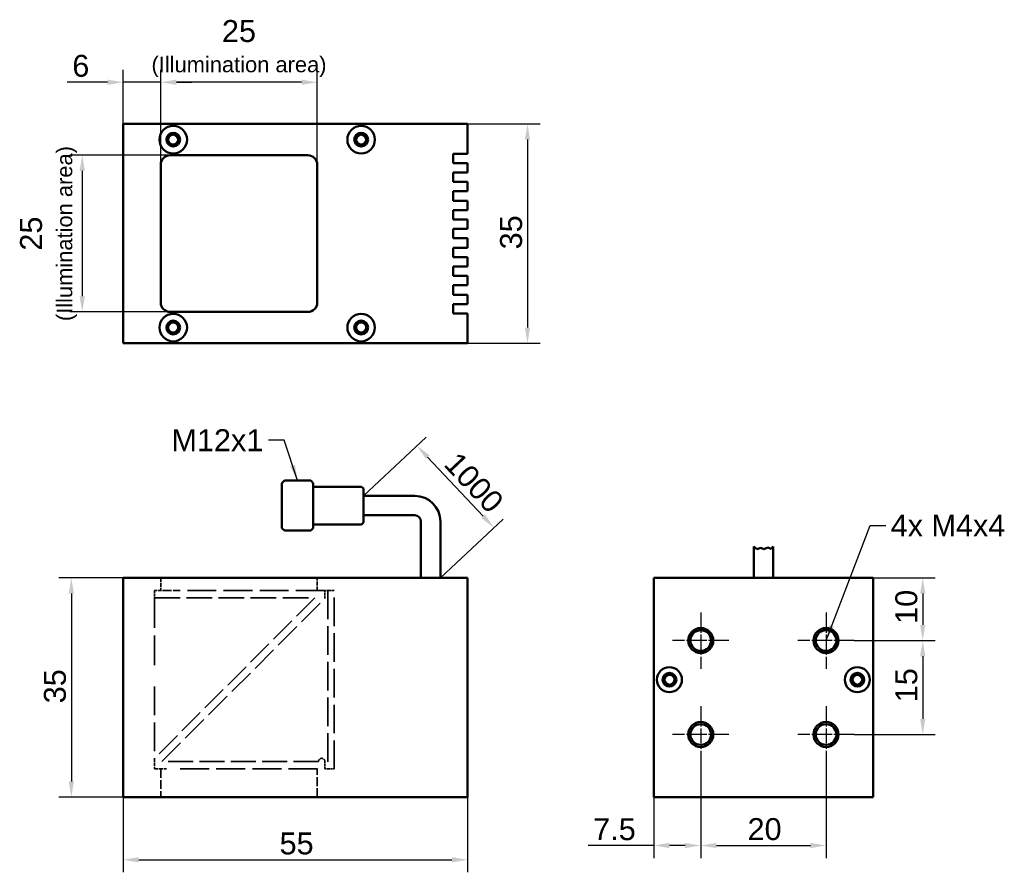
# Paper-space layout 'Blatt_1' of a CAD drawing. Header units: millimetres. Extents: x 7 to 165, y 19 to 155.
import ezdxf

# ---------------------------------------------------------------- set-up
doc = ezdxf.new("R2010")
doc.units = ezdxf.units.MM
doc.linetypes.add('CHAIN', pattern=[0.3543, 0.2362, -0.0295, 0.0591, -0.0295])
doc.linetypes.add('DASHED', pattern=[0.2067, 0.1654, -0.0413])
for name, color, linetype, lineweight in [('Bemaßungen(DIN)', 179, 'Continuous', 25), ('Mittelpunktmarkierung(DIN)', 179, 'Continuous', 25), ('Sichtbare Kanten(DIN)', 179, 'Continuous', 50), ('Skizziergeometrie(DIN)', 179, 'Continuous', 50), ('Symbole(DIN)', 179, 'Continuous', 25), ('Verdeckte Kanten(DIN)', 179, 'DASHED', 35)]:
    doc.layers.add(name, color=color, linetype=linetype, lineweight=lineweight)
doc.styles.add('STANDARD-BSI~0', font='arial.ttf')
doc.dimstyles.new('Katalogzeichnungen', dxfattribs={"dimtxt": 3.5, "dimasz": 2.5, "dimexe": 2, "dimexo": 0, "dimgap": 0.8, "dimtad": 1, "dimrnd": 1e-08, "dimdsep": 46, "dimtxsty": 'STANDARD-BSI~0', "dimcen": 0.09, "dimdle": 10, "dimclrd": 250, "dimclre": 250, "dimclrt": 250, "dimazin": 2, "dimtfac": 1, "dimtmove": 0, "dimatfit": 3, "dimfxl": 1, "dimtolj": 1, "dimtzin": 0, "dimlwd": 25, "dimlwe": 25, "dimarcsym": 0})
doc.dimstyles.new('Katalogzeichnungen$7', dxfattribs={"dimtxt": 3.5, "dimasz": 2.5, "dimexe": 2, "dimexo": 0, "dimgap": 0.8, "dimtad": 1, "dimrnd": 1e-08, "dimdsep": 46, "dimtxsty": 'STANDARD-BSI~0', "dimcen": 0.09, "dimdle": 10, "dimclrd": 179, "dimclre": 250, "dimclrt": 250, "dimazin": 2, "dimtfac": 1, "dimtmove": 0, "dimatfit": 3, "dimfxl": 1, "dimtolj": 1, "dimtzin": 0, "dimlwd": 25, "dimlwe": 25, "dimarcsym": 0})

# ---------------------------------------------------------------- blocks, each defined once
blk = doc.blocks.new('*D9')
at = {"layer": 'Bemaßungen(DIN)', "color": 250, "linetype": 'Continuous', "lineweight": 25}
for p, q in [((31.41, 133.29), (15.39, 133.29)), ((17.39, 130.79), (17.39, 110.79)), ((31.41, 108.29), (15.39, 108.29))]:
    blk.add_line(p, q, dxfattribs=at)
at = {"layer": 'Bemaßungen(DIN)', "color": 250, "linetype": 'Continuous'}
for points in [[(16.97, 130.79), (17.81, 130.79), (17.39, 133.29)], [(16.97, 110.79), (17.81, 110.79), (17.39, 108.29)]]:
    blk.add_solid(points, dxfattribs=at)
at = {"layer": 'Defpoints', "color": 0, "linetype": 'Continuous'}
for p in [(31.41, 133.29), (17.39, 108.29), (31.41, 108.29)]:
    blk.add_point(p, dxfattribs=at)
at = {"layer": 'Bemaßungen(DIN)', "color": 250, "linetype": 'Continuous', "lineweight": 25, "insert": (7.46, 120.79), "char_height": 3.5, "attachment_point": 2, "rotation": 90, "style": 'STANDARD-BSI~0'}
blk.add_mtext('\\A1;\\fArial|b0|i0;\\H3.5000;25\\P\\fArial|b0|i0;\\H2.5000;(Illumination area)', dxfattribs=at)
blk = doc.blocks.new('*D10')
at = {"layer": 'Bemaßungen(DIN)', "color": 250, "linetype": 'Continuous', "lineweight": 25}
for p, q in [((62.28, 78.92), (72.28, 88.31)), ((72.53, 85.11), (81.4, 75.66)), ((74.56, 65.82), (84.57, 75.21))]:
    blk.add_line(p, q, dxfattribs=at)
at = {"layer": 'Bemaßungen(DIN)', "color": 250, "linetype": 'Continuous'}
for points in [[(72.84, 85.4), (72.23, 84.83), (70.82, 86.94)], [(81.7, 75.95), (81.1, 75.38), (83.11, 73.84)]]:
    blk.add_solid(points, dxfattribs=at)
at = {"layer": 'Defpoints', "color": 0, "linetype": 'Continuous'}
for p in [(62.28, 78.92), (83.11, 73.84), (74.56, 65.82)]:
    blk.add_point(p, dxfattribs=at)
at = {"layer": 'Bemaßungen(DIN)', "color": 250, "linetype": 'Continuous', "lineweight": 25, "insert": (76.57, 87.21), "char_height": 3.5, "attachment_point": 1, "rotation": 313.1681, "style": 'STANDARD-BSI~0'}
blk.add_mtext('\\A1; \\fArial|b0|i0;\\H3.5000;1000', dxfattribs=at)
blk = doc.blocks.new('*D11')
at = {"layer": 'Bemaßungen(DIN)', "color": 250, "linetype": 'Continuous', "lineweight": 25}
for p, q in [((29.91, 131.79), (29.91, 146.95)), ((54.91, 131.79), (54.91, 146.95)), ((52.41, 144.95), (32.41, 144.95))]:
    blk.add_line(p, q, dxfattribs=at)
at = {"layer": 'Bemaßungen(DIN)', "color": 250, "linetype": 'Continuous'}
for points in [[(32.41, 145.37), (32.41, 144.54), (29.91, 144.95)], [(52.41, 145.37), (52.41, 144.54), (54.91, 144.95)]]:
    blk.add_solid(points, dxfattribs=at)
at = {"layer": 'Defpoints', "color": 0, "linetype": 'Continuous'}
for p in [(29.91, 144.95), (29.91, 131.79), (54.91, 131.79)]:
    blk.add_point(p, dxfattribs=at)
at = {"layer": 'Bemaßungen(DIN)', "color": 250, "linetype": 'Continuous', "lineweight": 25, "insert": (42.41, 154.88), "char_height": 3.5, "attachment_point": 2, "style": 'STANDARD-BSI~0'}
blk.add_mtext('\\A1;\\fArial|b0|i0;\\H3.5000;25\\P\\fArial|b0|i0;\\H2.5000;(Illumination area)', dxfattribs=at)
blk = doc.blocks.new('*D12')
at = {"layer": 'Bemaßungen(DIN)', "color": 250, "linetype": 'Continuous', "lineweight": 25}
for p, q in [((74.61, 138.29), (90.47, 138.29)), ((88.47, 135.79), (88.47, 105.79)), ((74.61, 103.29), (90.47, 103.29))]:
    blk.add_line(p, q, dxfattribs=at)
at = {"layer": 'Bemaßungen(DIN)', "color": 250, "linetype": 'Continuous'}
for points in [[(88.05, 135.79), (88.88, 135.79), (88.47, 138.29)], [(88.05, 105.79), (88.88, 105.79), (88.47, 103.29)]]:
    blk.add_solid(points, dxfattribs=at)
at = {"layer": 'Defpoints', "color": 0, "linetype": 'Continuous'}
for p in [(74.61, 138.29), (74.61, 103.29), (88.47, 103.29)]:
    blk.add_point(p, dxfattribs=at)
at = {"layer": 'Bemaßungen(DIN)', "color": 250, "linetype": 'Continuous', "lineweight": 25, "insert": (84.09, 118.27), "char_height": 3.5, "attachment_point": 1, "rotation": 90, "style": 'STANDARD-BSI~0'}
blk.add_mtext('\\A1;35', dxfattribs=at)
blk = doc.blocks.new('*D13')
at = {"layer": 'Bemaßungen(DIN)', "color": 250, "linetype": 'Continuous', "lineweight": 25}
for p, q in [((23.91, 35.32), (23.91, 18.82)), ((78.91, 30.82), (78.91, 18.82)), ((26.41, 20.82), (76.41, 20.82))]:
    blk.add_line(p, q, dxfattribs=at)
at = {"layer": 'Bemaßungen(DIN)', "color": 250, "linetype": 'Continuous'}
for points in [[(26.41, 21.24), (26.41, 20.4), (23.91, 20.82)], [(76.41, 21.24), (76.41, 20.4), (78.91, 20.82)]]:
    blk.add_solid(points, dxfattribs=at)
at = {"layer": 'Defpoints', "color": 0, "linetype": 'Continuous'}
for p in [(23.91, 35.32), (78.91, 30.82), (78.91, 20.82)]:
    blk.add_point(p, dxfattribs=at)
at = {"layer": 'Bemaßungen(DIN)', "color": 250, "linetype": 'Continuous', "lineweight": 25, "insert": (48.89, 25.18), "char_height": 3.5, "attachment_point": 1, "style": 'STANDARD-BSI~0'}
blk.add_mtext('\\A1;55', dxfattribs=at)
blk = doc.blocks.new('*D14')
at = {"layer": 'Bemaßungen(DIN)', "color": 250, "linetype": 'Continuous', "lineweight": 25}
for p, q in [((23.91, 65.82), (13.65, 65.82)), ((15.65, 63.32), (15.65, 33.32)), ((23.91, 30.82), (13.65, 30.82))]:
    blk.add_line(p, q, dxfattribs=at)
at = {"layer": 'Bemaßungen(DIN)', "color": 250, "linetype": 'Continuous'}
for points in [[(15.23, 63.32), (16.06, 63.32), (15.65, 65.82)], [(15.23, 33.32), (16.06, 33.32), (15.65, 30.82)]]:
    blk.add_solid(points, dxfattribs=at)
at = {"layer": 'Defpoints', "color": 0, "linetype": 'Continuous'}
for p in [(23.91, 65.82), (15.65, 30.82), (23.91, 30.82)]:
    blk.add_point(p, dxfattribs=at)
at = {"layer": 'Bemaßungen(DIN)', "color": 250, "linetype": 'Continuous', "lineweight": 25, "insert": (11.27, 45.8), "char_height": 3.5, "attachment_point": 1, "rotation": 90, "style": 'STANDARD-BSI~0'}
blk.add_mtext('\\A1;35', dxfattribs=at)
blk = doc.blocks.new('*D15')
at = {"layer": 'Bemaßungen(DIN)', "color": 250, "linetype": 'Continuous', "lineweight": 25}
for p, q in [((140.63, 55.82), (153.57, 55.82)), ((151.57, 53.32), (151.57, 43.32)), ((140.63, 40.82), (153.57, 40.82))]:
    blk.add_line(p, q, dxfattribs=at)
at = {"layer": 'Bemaßungen(DIN)', "color": 250, "linetype": 'Continuous'}
for points in [[(151.15, 53.32), (151.98, 53.32), (151.57, 55.82)], [(151.15, 43.32), (151.98, 43.32), (151.57, 40.82)]]:
    blk.add_solid(points, dxfattribs=at)
at = {"layer": 'Defpoints', "color": 0, "linetype": 'Continuous'}
for p in [(140.63, 55.82), (140.63, 40.82), (151.57, 40.82)]:
    blk.add_point(p, dxfattribs=at)
at = {"layer": 'Bemaßungen(DIN)', "color": 250, "linetype": 'Continuous', "lineweight": 25, "insert": (147.19, 45.97), "char_height": 3.5, "attachment_point": 1, "rotation": 90, "style": 'STANDARD-BSI~0'}
blk.add_mtext('\\A1;15', dxfattribs=at)
blk = doc.blocks.new('*D16')
at = {"layer": 'Bemaßungen(DIN)', "color": 250, "linetype": 'Continuous', "lineweight": 25}
for p, q in [((143.63, 65.82), (153.57, 65.82)), ((151.57, 63.32), (151.57, 58.32)), ((140.63, 55.82), (153.57, 55.82))]:
    blk.add_line(p, q, dxfattribs=at)
at = {"layer": 'Bemaßungen(DIN)', "color": 250, "linetype": 'Continuous'}
for points in [[(151.15, 63.32), (151.98, 63.32), (151.57, 65.82)], [(151.15, 58.32), (151.98, 58.32), (151.57, 55.82)]]:
    blk.add_solid(points, dxfattribs=at)
at = {"layer": 'Defpoints', "color": 0, "linetype": 'Continuous'}
for p in [(143.63, 65.82), (140.63, 55.82), (151.57, 55.82)]:
    blk.add_point(p, dxfattribs=at)
at = {"layer": 'Bemaßungen(DIN)', "color": 250, "linetype": 'Continuous', "lineweight": 25, "insert": (147.19, 58.48), "char_height": 3.5, "attachment_point": 1, "rotation": 90, "style": 'STANDARD-BSI~0'}
blk.add_mtext('\\A1;10', dxfattribs=at)
blk = doc.blocks.new('*D17')
at = {"layer": 'Bemaßungen(DIN)', "color": 250, "linetype": 'Continuous', "lineweight": 25}
for p, q in [((116.13, 36.32), (116.13, 21.1)), ((136.13, 36.32), (136.13, 21.1)), ((118.63, 23.1), (133.63, 23.1))]:
    blk.add_line(p, q, dxfattribs=at)
at = {"layer": 'Bemaßungen(DIN)', "color": 250, "linetype": 'Continuous'}
for points in [[(118.63, 23.52), (118.63, 22.68), (116.13, 23.1)], [(133.63, 23.52), (133.63, 22.68), (136.13, 23.1)]]:
    blk.add_solid(points, dxfattribs=at)
at = {"layer": 'Defpoints', "color": 0, "linetype": 'Continuous'}
for p in [(116.13, 36.32), (136.13, 36.32), (136.13, 23.1)]:
    blk.add_point(p, dxfattribs=at)
at = {"layer": 'Bemaßungen(DIN)', "color": 250, "linetype": 'Continuous', "lineweight": 25, "insert": (123.6, 27.47), "char_height": 3.5, "attachment_point": 1, "style": 'STANDARD-BSI~0'}
blk.add_mtext('\\A1;20', dxfattribs=at)
blk = doc.blocks.new('*D18')
at = {"layer": 'Bemaßungen(DIN)', "color": 250, "linetype": 'Continuous', "lineweight": 25}
for p, q in [((116.13, 36.32), (116.13, 21.1)), ((108.63, 35.32), (108.63, 21.1)), ((108.63, 23.1), (98.16, 23.1)), ((113.63, 23.1), (111.13, 23.1))]:
    blk.add_line(p, q, dxfattribs=at)
at = {"layer": 'Bemaßungen(DIN)', "color": 250, "linetype": 'Continuous'}
for points in [[(111.13, 23.52), (111.13, 22.68), (108.63, 23.1)], [(113.63, 23.52), (113.63, 22.68), (116.13, 23.1)]]:
    blk.add_solid(points, dxfattribs=at)
at = {"layer": 'Defpoints', "color": 0, "linetype": 'Continuous'}
for p in [(116.13, 36.32), (108.63, 35.32), (116.13, 23.1)]:
    blk.add_point(p, dxfattribs=at)
at = {"layer": 'Bemaßungen(DIN)', "color": 250, "linetype": 'Continuous', "lineweight": 25, "insert": (98.96, 27.46), "char_height": 3.5, "attachment_point": 1, "style": 'STANDARD-BSI~0'}
blk.add_mtext('\\A1;7.5', dxfattribs=at)
blk = doc.blocks.new('*D19')
at = {"layer": 'Bemaßungen(DIN)', "color": 250, "linetype": 'Continuous', "lineweight": 25}
for p, q in [((23.91, 138.29), (23.91, 146.95)), ((29.91, 131.79), (29.91, 146.95)), ((21.41, 144.95), (15, 144.95)), ((29.91, 144.95), (23.91, 144.95)), ((32.41, 144.95), (34.91, 144.95))]:
    blk.add_line(p, q, dxfattribs=at)
at = {"layer": 'Bemaßungen(DIN)', "color": 250, "linetype": 'Continuous'}
for points in [[(21.41, 145.37), (21.41, 144.54), (23.91, 144.95)], [(32.41, 145.37), (32.41, 144.54), (29.91, 144.95)]]:
    blk.add_solid(points, dxfattribs=at)
at = {"layer": 'Defpoints', "color": 0, "linetype": 'Continuous'}
for p in [(23.91, 144.95), (23.91, 138.29), (29.91, 131.79)]:
    blk.add_point(p, dxfattribs=at)
at = {"layer": 'Bemaßungen(DIN)', "color": 250, "linetype": 'Continuous', "lineweight": 25, "insert": (15.8, 149.33), "char_height": 3.5, "attachment_point": 1, "style": 'STANDARD-BSI~0'}
blk.add_mtext('\\A1;6', dxfattribs=at)

psp = doc.layouts.new('Blatt_1')

# ---------------------------------------------------------------- linework, layer by layer
at = {"layer": 'Mittelpunktmarkierung(DIN)', "linetype": 'CHAIN', "ltscale": 10.000767}
for p, q in [((116.133, 60.321), (116.133, 51.321)), ((136.133, 60.321), (136.133, 51.321)), ((120.633, 55.821), (111.633, 55.821)), ((140.633, 55.821), (131.633, 55.821)), ((116.133, 45.321), (116.133, 36.321)), ((136.133, 45.321), (136.133, 36.321)), ((120.633, 40.821), (111.633, 40.821)), ((140.633, 40.821), (131.633, 40.821))]:
    psp.add_line(p, q, dxfattribs=at)
at = {"layer": 'Sichtbare Kanten(DIN)'}
for p, q in [((74.613, 138.29), (23.913, 138.29)), ((23.913, 138.29), (23.913, 103.29)), ((74.613, 138.29), (78.913, 138.29)), ((78.913, 138.29), (78.913, 133.54)), ((53.413, 133.29), (31.413, 133.29)), ((76.613, 132.04), (76.613, 133.54)), ((76.613, 133.54), (78.913, 133.54)), ((78.913, 132.04), (76.613, 132.04)), ((78.913, 132.04), (78.913, 130.54)), ((29.913, 131.79), (29.913, 109.79)), ((54.913, 109.79), (54.913, 131.79)), ((76.613, 129.04), (76.613, 130.54)), ((76.613, 130.54), (78.913, 130.54)), ((78.913, 129.04), (76.613, 129.04)), ((78.913, 129.04), (78.913, 127.54)), ((76.613, 126.04), (76.613, 127.54)), ((76.613, 127.54), (78.913, 127.54)), ((78.913, 126.04), (76.613, 126.04)), ((78.913, 126.04), (78.913, 124.54)), ((76.613, 123.04), (76.613, 124.54)), ((76.613, 124.54), (78.913, 124.54)), ((78.913, 123.04), (76.613, 123.04)), ((78.913, 123.04), (78.913, 121.54)), ((76.613, 120.04), (76.613, 121.54)), ((76.613, 121.54), (78.913, 121.54)), ((78.913, 120.04), (76.613, 120.04)), ((78.913, 120.04), (78.913, 118.54)), ((76.613, 117.04), (76.613, 118.54)), ((76.613, 118.54), (78.913, 118.54)), ((78.913, 117.04), (76.613, 117.04)), ((78.913, 117.04), (78.913, 115.54)), ((76.613, 114.04), (76.613, 115.54)), ((76.613, 115.54), (78.913, 115.54)), ((78.913, 114.04), (76.613, 114.04)), ((78.913, 114.04), (78.913, 112.54)), ((76.613, 111.04), (76.613, 112.54)), ((76.613, 112.54), (78.913, 112.54)), ((78.913, 111.04), (76.613, 111.04)), ((78.913, 111.04), (78.913, 109.54)), ((76.613, 108.04), (76.613, 109.54)), ((76.613, 109.54), (78.913, 109.54)), ((31.413, 108.29), (53.413, 108.29)), ((78.913, 108.04), (76.613, 108.04)), ((78.913, 103.29), (78.913, 108.04)), ((23.913, 103.29), (74.613, 103.29)), ((78.913, 103.29), (74.613, 103.29)), ((71.463, 70.821), (71.463, 65.821)), ((74.563, 70.821), (74.563, 65.821)), ((124.583, 70.821), (124.583, 65.821)), ((127.683, 70.821), (127.683, 65.821)), ((23.913, 65.821), (74.613, 65.821)), ((23.913, 63.821), (23.913, 65.821)), ((74.613, 65.821), (78.913, 65.821)), ((78.913, 30.821), (78.913, 65.821)), ((143.633, 65.821), (108.633, 65.821)), ((108.633, 65.821), (108.633, 63.821)), ((143.633, 63.821), (143.633, 65.821)), ((23.913, 63.821), (23.913, 35.321)), ((108.633, 35.321), (108.633, 63.821)), ((143.633, 63.821), (143.633, 35.321)), ((23.913, 30.821), (23.913, 35.321)), ((108.633, 30.821), (108.633, 35.321)), ((143.633, 30.821), (143.633, 35.321)), ((74.613, 30.821), (23.913, 30.821)), ((74.613, 30.821), (78.913, 30.821)), ((143.633, 30.821), (108.633, 30.821))]:
    psp.add_line(p, q, dxfattribs=at)
for centre, radius in [((31.913, 135.79), 2.2), ((31.913, 135.79), 1.1), ((31.913, 135.79), 1), ((61.913, 135.79), 2.2), ((61.913, 135.79), 1.1), ((61.913, 135.79), 1), ((31.913, 135.79), 0.8), ((61.913, 135.79), 0.8), ((31.913, 105.79), 2.2), ((31.913, 105.79), 1.1), ((61.913, 105.79), 2.2), ((61.913, 105.79), 1.1), ((31.913, 105.79), 1), ((31.913, 105.79), 0.8), ((61.913, 105.79), 1), ((61.913, 105.79), 0.8), ((116.133, 55.821), 2), ((116.133, 55.821), 1.65), ((136.133, 55.821), 2), ((136.133, 55.821), 1.65), ((111.133, 49.571), 2), ((111.133, 49.571), 1.1), ((111.133, 49.571), 1), ((111.133, 49.571), 0.8), ((141.133, 49.571), 2), ((141.133, 49.571), 1.1), ((141.133, 49.571), 1), ((141.133, 49.571), 0.8), ((116.133, 40.821), 2), ((116.133, 40.821), 1.65), ((136.133, 40.821), 2), ((136.133, 40.821), 1.65)]:
    psp.add_circle(centre, radius, dxfattribs=at)
for centre, start, end in [((31.413, 131.79), 90, 180), ((53.413, 131.79), 0, 90), ((31.413, 109.79), 180, 270), ((53.413, 109.79), 270, 0)]:
    psp.add_arc(centre, 1.5, start, end, dxfattribs=at)
at = {"layer": 'Skizziergeometrie(DIN)'}
for p, q in [((49.275, 80.971), (49.675, 81.371)), ((49.275, 80.971), (49.275, 73.771)), ((53.875, 81.371), (49.675, 81.371)), ((53.875, 81.371), (54.275, 80.971)), ((54.275, 73.771), (54.275, 80.971)), ((54.275, 80.371), (61.975, 80.371)), ((61.975, 80.371), (62.275, 80.071)), ((62.275, 80.071), (62.275, 74.671)), ((62.275, 78.921), (70.463, 78.921)), ((62.275, 75.821), (70.463, 75.821)), ((61.975, 74.371), (54.275, 74.371)), ((62.275, 74.671), (61.975, 74.371)), ((71.463, 74.821), (71.463, 74.771)), ((71.463, 68.821), (71.463, 74.821)), ((74.563, 74.821), (74.563, 74.771)), ((74.563, 69.821), (74.563, 74.821)), ((49.275, 73.771), (49.675, 73.371)), ((49.675, 73.371), (53.875, 73.371)), ((54.275, 73.771), (53.875, 73.371)), ((124.583, 70.821), (125.064, 70.41)), ((127.349, 70.474), (127.683, 70.821)), ((125.064, 70.41), (125.711, 70.613)), ((125.711, 70.613), (126.205, 70.41)), ((126.205, 70.41), (126.827, 70.689)), ((126.827, 70.689), (127.349, 70.474))]:
    psp.add_line(p, q, dxfattribs=at)
for radius in [4.1, 1]:
    psp.add_arc((70.463, 74.821), radius, 0, 90, dxfattribs=at)
at = {"layer": 'Verdeckte Kanten(DIN)', "ltscale": 3.809293}
for p, q in [((29.913, 65.821), (29.913, 63.821)), ((54.913, 63.821), (54.913, 65.821))]:
    psp.add_line(p, q, dxfattribs=at)
at = {"layer": 'Verdeckte Kanten(DIN)', "ltscale": 3.618824}
for p, q in [((30.813, 63.821), (28.913, 63.821)), ((28.913, 35.321), (30.813, 35.321))]:
    psp.add_line(p, q, dxfattribs=at)
at = {"layer": 'Verdeckte Kanten(DIN)', "ltscale": 2.285536}
for p, q in [((28.913, 63.821), (28.913, 62.621)), ((56.113, 35.321), (56.113, 36.521))]:
    psp.add_line(p, q, dxfattribs=at)
at = {"layer": 'Verdeckte Kanten(DIN)', "ltscale": 6.582059}
psp.add_line((33.013, 63.821), (30.813, 63.821), dxfattribs=at)
at = {"layer": 'Verdeckte Kanten(DIN)', "ltscale": 27.939041}
for p, q in [((56.113, 63.821), (33.013, 63.821)), ((33.013, 35.321), (56.113, 35.321))]:
    psp.add_line(p, q, dxfattribs=at)
at = {"layer": 'Verdeckte Kanten(DIN)', "ltscale": 0.952248}
for p, q in [((56.613, 63.821), (56.113, 63.821)), ((56.113, 35.321), (56.613, 35.321))]:
    psp.add_line(p, q, dxfattribs=at)
at = {"layer": 'Verdeckte Kanten(DIN)', "ltscale": 2.476006}
psp.add_line((56.113, 62.521), (56.113, 63.821), dxfattribs=at)
at = {"layer": 'Verdeckte Kanten(DIN)', "ltscale": 1.904597}
for p, q in [((57.613, 63.821), (56.613, 63.821)), ((56.613, 35.321), (57.613, 35.321))]:
    psp.add_line(p, q, dxfattribs=at)
at = {"layer": 'Verdeckte Kanten(DIN)', "ltscale": 27.576197}
for p, q in [((56.613, 63.821), (56.613, 35.321)), ((57.613, 35.321), (57.613, 63.821))]:
    psp.add_line(p, q, dxfattribs=at)
at = {"layer": 'Verdeckte Kanten(DIN)', "ltscale": 28.906628}
psp.add_line((28.913, 62.621), (28.913, 50.671), dxfattribs=at)
at = {"layer": 'Verdeckte Kanten(DIN)', "ltscale": 25.024555}
psp.add_line((54.516, 62.621), (28.913, 37.018), dxfattribs=at)
at = {"layer": 'Verdeckte Kanten(DIN)', "ltscale": 24.773046}
psp.add_line((28.913, 62.621), (54.516, 62.621), dxfattribs=at)
at = {"layer": 'Verdeckte Kanten(DIN)', "ltscale": 25.412643}
psp.add_line((30.113, 36.521), (56.113, 62.521), dxfattribs=at)
at = {"layer": 'Verdeckte Kanten(DIN)', "ltscale": 27.704266}
psp.add_line((28.913, 48.471), (28.913, 37.018), dxfattribs=at)
at = {"layer": 'Verdeckte Kanten(DIN)', "ltscale": 3.232277}
psp.add_line((28.913, 37.018), (28.913, 35.321), dxfattribs=at)
at = {"layer": 'Verdeckte Kanten(DIN)', "ltscale": 24.189648}
psp.add_line((55.113, 36.521), (30.113, 36.521), dxfattribs=at)
at = {"layer": 'Verdeckte Kanten(DIN)', "ltscale": 8.571034}
for p, q in [((29.913, 35.321), (29.913, 30.821)), ((54.913, 30.821), (54.913, 35.321))]:
    psp.add_line(p, q, dxfattribs=at)
at = {"layer": 'Verdeckte Kanten(DIN)', "ltscale": 2.991791}
psp.add_arc((55.613, 36.521), 0.5, 0, 180, dxfattribs=at)

# ---------------------------------------------------------------- texts
at = {"layer": 'Symbole(DIN)', "color": 250, "char_height": 3.5, "attachment_point": 1, "style": 'STANDARD-BSI~0'}
for s, insert, width in [('{\\fArial|b0|i0;M12x1}', (31.624, 89.555), 14.67492), ('{\\fArial|b0|i0;\\H3.5000;4x \\fAIGDT|b0|i0;\\H3.5000;M\\fArial|b0|i0;\\H3.5000;4x4}', (146.452, 75.934), 18.32779)]:
    psp.add_mtext(s, dxfattribs=dict(at, insert=insert, width=width))

# ---------------------------------------------------------------- dimensions: what is measured, and where the dimension line sits
at = {"layer": 'Bemaßungen(DIN)', "color": 250, "linetype": 'Continuous', "lineweight": 25}
for base, p1, p2, angle, text, override, picture, middle in [((29.913, 144.953), (54.913, 131.79), (29.913, 131.79), 180, '\\fArial|b0|i0;\\H3.5000;<>\\P\\fArial|b0|i0;\\H2.5000;(Illumination area)', {"dimgap": 0.8, "dimdec": 2, "dimtol": 0, "dimlim": 0, "dimtp": 0, "dimtm": 0, "dimtdec": 2, "dimtofl": 0, "dimatfit": 1, "dimtvp": -0.25}, '*D11', (42.413, 144.953)), ((17.39, 108.29), (31.413, 133.29), (31.413, 108.29), 90, '\\fArial|b0|i0;\\H3.5000;<>\\P\\fArial|b0|i0;\\H2.5000;(Illumination area)', {"dimgap": 0.8, "dimdec": 2, "dimtol": 0, "dimlim": 0, "dimtp": 0, "dimtm": 0, "dimtdec": 2, "dimtofl": 0, "dimatfit": 1, "dimtvp": -0.25}, '*D9', (17.39, 120.79)), ((83.111, 73.838), (62.275, 78.921), (74.563, 65.821), 133.1681, ' \\fArial|b0|i0;\\H3.5000;1000', {"dimgap": 0.8, "dimdec": 2, "dimtol": 0, "dimlim": 0, "dimtp": 0, "dimtm": 0, "dimtdec": 2, "dimtofl": 0, "dimatfit": 1}, '*D10', (77.482, 79.838))]:
    dim = psp.add_linear_dim(base=base, p1=p1, p2=p2, angle=angle, text=text, dimstyle='Katalogzeichnungen', override=override, dxfattribs=at)
    dim.commit()
    dim.dimension.update_dxf_attribs({"geometry": picture, "text_midpoint": middle, "dimtype": 160})
for base, p1, p2, angle, override, picture, middle in [((23.913, 144.953), (29.913, 131.79), (23.913, 138.29), 180, {"dimgap": 0.8, "dimdec": 2, "dimtol": 0, "dimlim": 0, "dimtp": 0, "dimtm": 0, "dimtdec": 2, "dimtofl": 1, "dimatfit": 1}, '*D19', (16.958, 144.953)), ((88.467, 103.29), (74.613, 138.29), (74.613, 103.29), 90, {"dimgap": 0.8, "dimdec": 2, "dimtol": 0, "dimlim": 0, "dimtp": 0, "dimtm": 0, "dimtdec": 2, "dimtofl": 0, "dimatfit": 1}, '*D12', (88.467, 120.79)), ((15.646, 30.821), (23.913, 65.821), (23.913, 30.821), 270, {"dimgap": 0.8, "dimdec": 2, "dimtol": 0, "dimlim": 0, "dimtp": 0, "dimtm": 0, "dimtdec": 2, "dimtofl": 0, "dimatfit": 1}, '*D14', (15.646, 48.321)), ((151.566, 55.821), (143.633, 65.821), (140.633, 55.821), 90, {"dimgap": 0.8, "dimdec": 2, "dimtol": 0, "dimlim": 0, "dimtp": 0, "dimtm": 0, "dimtdec": 2, "dimtofl": 0, "dimatfit": 1}, '*D16', (151.566, 60.821)), ((151.566, 40.821), (140.633, 55.821), (140.633, 40.821), 90, {"dimgap": 0.8, "dimdec": 2, "dimtol": 0, "dimlim": 0, "dimtp": 0, "dimtm": 0, "dimtdec": 2, "dimtofl": 0, "dimatfit": 1}, '*D15', (151.566, 48.321)), ((136.133, 23.099), (116.133, 36.321), (136.133, 36.321), 180, {"dimgap": 0.8, "dimdec": 2, "dimtol": 0, "dimlim": 0, "dimtp": 0, "dimtm": 0, "dimtdec": 2, "dimtofl": 0, "dimatfit": 1}, '*D17', (126.133, 23.099)), ((78.913, 20.821), (23.913, 35.321), (78.913, 30.821), 180, {"dimgap": 0.8, "dimdec": 2, "dimtol": 0, "dimlim": 0, "dimtp": 0, "dimtm": 0, "dimtdec": 2, "dimtofl": 0, "dimatfit": 1}, '*D13', (51.413, 20.821))]:
    dim = psp.add_linear_dim(base=base, p1=p1, p2=p2, angle=angle, dimstyle='Katalogzeichnungen', override=override, dxfattribs=at)
    dim.commit()
    dim.dimension.update_dxf_attribs({"geometry": picture, "text_midpoint": middle, "dimtype": 160})
dim = psp.add_linear_dim(base=(116.133, 23.099), p1=(108.633, 35.321), p2=(116.133, 36.321), dimstyle='Katalogzeichnungen', override={"dimgap": 0.8, "dimdec": 2, "dimtol": 0, "dimlim": 0, "dimtp": 0, "dimtm": 0, "dimtdec": 2, "dimtofl": 0, "dimatfit": 2}, dxfattribs=at)
dim.commit()
dim.dimension.update_dxf_attribs({"geometry": '*D18', "text_midpoint": (102.148, 23.099), "dimtype": 160})

# ---------------------------------------------------------------- leaders
at = {"layer": 'Symbole(DIN)', "color": 179, "linetype": 'Continuous', "lineweight": 25, "annotation_type": 0, "has_hookline": 1}
for points, hookline_direction, text_width in [([(51.775, 81.371), (49.599, 87.805), (47.099, 87.805)], 1, 13.415), ([(136.133, 55.821), (143.152, 74.184), (145.652, 74.184)], 0, 18.139)]:
    psp.add_leader(points, dimstyle='Katalogzeichnungen$7', override={"dimtad": 0}, dxfattribs=dict(at, hookline_direction=hookline_direction, text_width=text_width))

doc.saveas('drawing.dxf')
